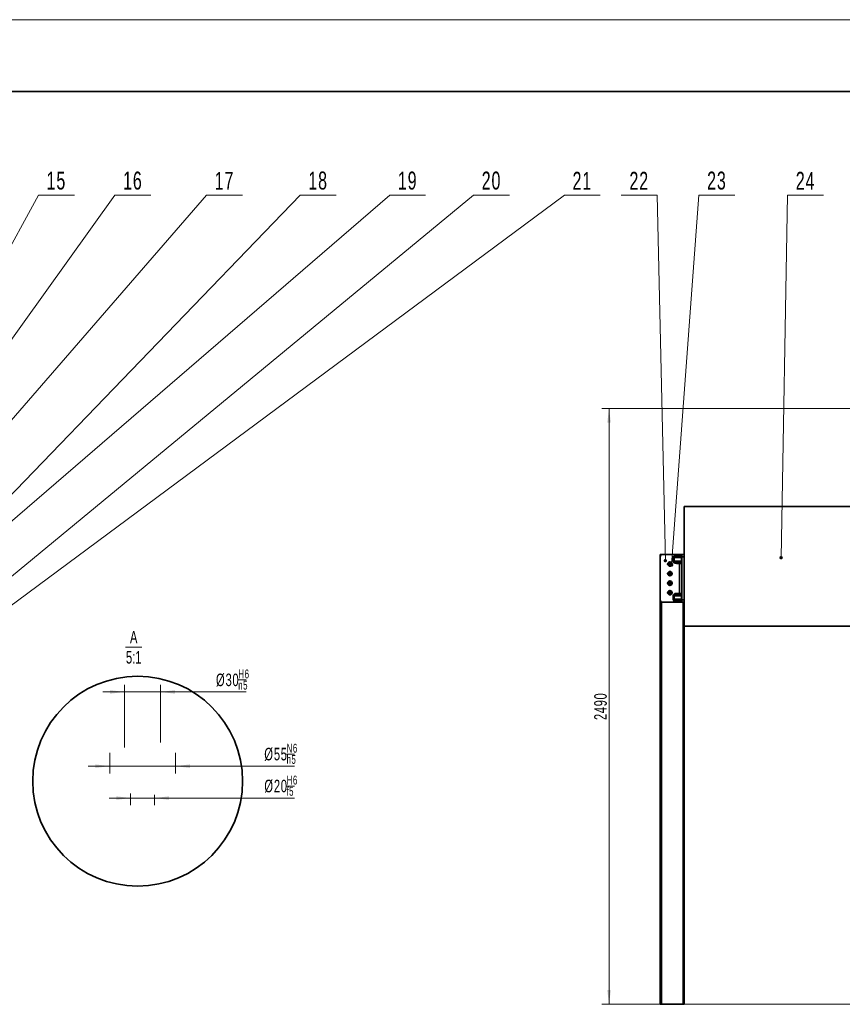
# Model space of a CAD drawing. Header units: millimetres. Extents: x -3920 to 13915, y -406 to 12209.
# Tile 43 of 88: x 2699 to 6136, y 8094 to 12209. Entities that reach past the tile are written whole.
import ezdxf
from ezdxf.enums import TextEntityAlignment as Align

# ---------------------------------------------------------------- set-up
doc = ezdxf.new("R2010")
doc.units = ezdxf.units.MM
doc.linetypes.add('点画线', pattern=[18, 12, -2, 2, -2])
doc.layers.get('0').update_dxf_attribs({"lineweight": 35})
for name, color, linetype, lineweight in [('中心线层', 1, '点画线', 18), ('几何体', 7, 'Continuous', 35), ('尺寸线层', 3, 'Continuous', 18), ('粗实线层', 7, 'Continuous', 35), ('细实线层', 7, 'Continuous', 18)]:
    doc.layers.add(name, color=color, linetype=linetype, lineweight=lineweight)
doc.styles.add('标准', font='txt', dxfattribs={"width": 0.667})
doc.dimstyles.new('GB_尺寸', dxfattribs={"dimtxt": 3.5, "dimasz": 4, "dimexe": 2, "dimexo": 0, "dimtad": 1, "dimdsep": 46, "dimtxsty": '标准', "dimblk": '_CAXARROW', "dimcen": 0, "dimdle": 8, "dimazin": 2, "dimtfac": 0.707107, "dimtdec": 3, "dimtmove": 2, "dimatfit": 3, "dimfxl": 0, "dimfrac": 2, "dimtolj": 1, "dimarcsym": 0})

# ---------------------------------------------------------------- blocks, each defined once
blk = doc.blocks.new('$CAXA_FRAME_13B17AC1$')
at = {"layer": '粗实线层'}
blk.add_line((574.5, 400.5), (-574.5, 400.5), dxfattribs=at)
at = {"layer": '细实线层'}
blk.add_line((594.5, 420.5), (-594.5, 420.5), dxfattribs=at)
blk = doc.blocks.new('*X19')
at = {"layer": '细实线层', "lineweight": 18}
h = blk.add_hatch(color=0, dxfattribs=at)
edge = h.paths.add_edge_path(flags=0)
edge.add_arc((0, 0), 7.5, 0, 360)
at = {"layer": '细实线层', "color": 0}
for p, q in [((0, 0), (944, 1728.5)), ((944, 1728.5), (1094, 1728.5))]:
    blk.add_line(p, q, dxfattribs=at)
at = {"layer": '细实线层', "color": 0, "lineweight": 18, "insert": (1019, 1751), "char_height": 75, "width": 255, "attachment_point": 8, "line_spacing_factor": 1.15057, "style": '标准'}
blk.add_mtext('\\T1.1;15', dxfattribs=at)
blk = doc.blocks.new('*X20')
at = {"layer": '细实线层', "lineweight": 18}
h = blk.add_hatch(color=0, dxfattribs=at)
edge = h.paths.add_edge_path(flags=0)
edge.add_arc((0, 0), 7.5, 0, 360)
at = {"layer": '细实线层', "color": 0}
for p, q in [((0, 0), (1209.8, 1686.8)), ((1209.8, 1686.8), (1359.8, 1686.8))]:
    blk.add_line(p, q, dxfattribs=at)
at = {"layer": '细实线层', "color": 0, "lineweight": 18, "insert": (1284.8, 1709.3), "char_height": 75, "width": 255, "attachment_point": 8, "line_spacing_factor": 1.15057, "style": '标准'}
blk.add_mtext('\\T1.1;16', dxfattribs=at)
blk = doc.blocks.new('*X21')
at = {"layer": '细实线层', "lineweight": 18}
h = blk.add_hatch(color=0, dxfattribs=at)
edge = h.paths.add_edge_path(flags=0)
edge.add_arc((0, 0), 7.5, 0, 360)
at = {"layer": '细实线层', "color": 0}
for p, q in [((0, 0), (1474.3, 1700.5)), ((1474.3, 1700.5), (1624.3, 1700.5))]:
    blk.add_line(p, q, dxfattribs=at)
at = {"layer": '细实线层', "color": 0, "lineweight": 18, "insert": (1549.3, 1723), "char_height": 75, "width": 255, "attachment_point": 8, "line_spacing_factor": 1.15057, "style": '标准'}
blk.add_mtext('\\T1.1;17', dxfattribs=at)
blk = doc.blocks.new('*X22')
at = {"layer": '细实线层', "lineweight": 18}
h = blk.add_hatch(color=0, dxfattribs=at)
edge = h.paths.add_edge_path(flags=0)
edge.add_arc((0, 0), 7.5, 0, 360)
at = {"layer": '细实线层', "color": 0}
for p, q in [((0, 0), (1741.6, 1806.3)), ((1741.6, 1806.3), (1891.6, 1806.3))]:
    blk.add_line(p, q, dxfattribs=at)
at = {"layer": '细实线层', "color": 0, "lineweight": 18, "insert": (1816.6, 1828.8), "char_height": 75, "width": 255, "attachment_point": 8, "line_spacing_factor": 1.15057, "style": '标准'}
blk.add_mtext('\\T1.1;18', dxfattribs=at)
blk = doc.blocks.new('*X23')
at = {"layer": '细实线层', "lineweight": 18}
h = blk.add_hatch(color=0, dxfattribs=at)
edge = h.paths.add_edge_path(flags=0)
edge.add_arc((0, 0), 7.5, 0, 360)
at = {"layer": '细实线层', "color": 0}
for p, q in [((0, 0), (1998.7, 1722.5)), ((1998.7, 1722.5), (2148.7, 1722.5))]:
    blk.add_line(p, q, dxfattribs=at)
at = {"layer": '细实线层', "color": 0, "lineweight": 18, "insert": (2073.7, 1745), "char_height": 75, "width": 255, "attachment_point": 8, "line_spacing_factor": 1.15057, "style": '标准'}
blk.add_mtext('\\T1.1;19', dxfattribs=at)
blk = doc.blocks.new('*X24')
at = {"layer": '细实线层', "lineweight": 18}
h = blk.add_hatch(color=0, dxfattribs=at)
edge = h.paths.add_edge_path(flags=0)
edge.add_arc((0, 0), 7.5, 0, 360)
at = {"layer": '细实线层', "color": 0}
for p, q in [((0, 0), (2117.1, 1747)), ((2117.1, 1747), (2267.1, 1747))]:
    blk.add_line(p, q, dxfattribs=at)
at = {"layer": '细实线层', "color": 0, "lineweight": 18, "insert": (2192.1, 1769.5), "char_height": 75, "width": 255, "attachment_point": 8, "line_spacing_factor": 1.15057, "style": '标准'}
blk.add_mtext('\\T1.1;20', dxfattribs=at)
blk = doc.blocks.new('*X25')
at = {"layer": '细实线层', "lineweight": 18}
h = blk.add_hatch(color=0, dxfattribs=at)
edge = h.paths.add_edge_path(flags=0)
edge.add_arc((0, 0), 7.5, 0, 360)
at = {"layer": '细实线层', "color": 0}
for p, q in [((0, 0), (2469.8, 1832.3)), ((2469.8, 1832.3), (2619.8, 1832.3))]:
    blk.add_line(p, q, dxfattribs=at)
at = {"layer": '细实线层', "color": 0, "lineweight": 18, "insert": (2544.8, 1854.8), "char_height": 75, "width": 255, "attachment_point": 8, "line_spacing_factor": 1.15057, "style": '标准'}
blk.add_mtext('\\T1.1;21', dxfattribs=at)
blk = doc.blocks.new('*X26')
at = {"layer": '细实线层', "lineweight": 18}
h = blk.add_hatch(color=0, dxfattribs=at)
edge = h.paths.add_edge_path(flags=0)
edge.add_arc((0, 0), 7.5, 0, 360)
at = {"layer": '细实线层', "color": 0}
for p, q in [((-34, 1527.6), (-184, 1527.6)), ((0, 0), (-34, 1527.6))]:
    blk.add_line(p, q, dxfattribs=at)
at = {"layer": '细实线层', "color": 0, "lineweight": 18, "insert": (-109, 1550.1), "char_height": 75, "width": 255, "attachment_point": 8, "line_spacing_factor": 1.15057, "style": '标准'}
blk.add_mtext('\\T1.1;22', dxfattribs=at)
blk = doc.blocks.new('*X27')
at = {"layer": '细实线层', "lineweight": 18}
h = blk.add_hatch(color=0, dxfattribs=at)
edge = h.paths.add_edge_path(flags=0)
edge.add_arc((0, 0), 7.5, 0, 360)
at = {"layer": '细实线层', "color": 0}
for p, q in [((0, 0), (114.1, 1545.5)), ((114.1, 1545.5), (264.1, 1545.5))]:
    blk.add_line(p, q, dxfattribs=at)
at = {"layer": '细实线层', "color": 0, "lineweight": 18, "insert": (189.1, 1568), "char_height": 75, "width": 255, "attachment_point": 8, "line_spacing_factor": 1.15057, "style": '标准'}
blk.add_mtext('\\T1.1;23', dxfattribs=at)
blk = doc.blocks.new('*X28')
at = {"layer": '细实线层', "lineweight": 18}
h = blk.add_hatch(color=0, dxfattribs=at)
edge = h.paths.add_edge_path(flags=0)
edge.add_arc((0, 0), 7.5, 0, 360)
at = {"layer": '细实线层', "color": 0}
for p, q in [((0, 0), (27.3, 1515.1)), ((27.3, 1515.1), (177.3, 1515.1))]:
    blk.add_line(p, q, dxfattribs=at)
at = {"layer": '细实线层', "color": 0, "lineweight": 18, "insert": (102.3, 1537.6), "char_height": 75, "width": 255, "attachment_point": 8, "line_spacing_factor": 1.15057, "style": '标准'}
blk.add_mtext('\\T1.1;24', dxfattribs=at)
blk = doc.blocks.new('*X67')
at = {"layer": '细实线层', "color": 0, "linetype": 'ByBlock', "lineweight": -2}
blk.add_line((-2.25, 0), (2.25, 0), dxfattribs=at)
at = {"layer": '尺寸线层', "color": 0, "linetype": 'ByBlock', "lineweight": -2, "style": '标准', "width": 0.667}
for s, p in [('A', (0, 4.55)), ('5:1', (0, -1.05))]:
    blk.add_text(s, height=3.5, dxfattribs=at).set_placement(p, align=Align.TOP_CENTER)
blk = doc.blocks.new('*X70')
at = {"layer": '粗实线层'}
blk.add_circle((0, 0), 5.845, dxfattribs=at)
blk = doc.blocks.new('*X92')
at = {"layer": '尺寸线层', "color": 0}
blk.add_line((3612.3, 9449.8), (3645.5, 9449.8), dxfattribs=at)
at = {"layer": '尺寸线层', "color": 0, "char_height": 52.5, "attachment_point": 1, "line_spacing_factor": 1.15057, "style": '标准'}
for s, insert, width in [('\\T1.1;%%C30', (3519.1, 9476), 505.908), ('\\T1.1;{\\H0.707107x;H6}', (3612.5, 9493.1), 133.094), ('\\T1.1;{\\H0.707107x;n5}', (3612.3, 9446.2), 133.094)]:
    blk.add_mtext(s, dxfattribs=dict(at, insert=insert, width=width))
blk = doc.blocks.new('*X91')
at = {"layer": '尺寸线层', "linetype": 'Continuous'}
for points in [[(3136.8, 9399.3), (3076.8, 9391.8), (3076.8, 9406.8)], [(3287.6, 9399.3), (3347.6, 9391.8), (3347.6, 9406.8)]]:
    blk.add_hatch(color=0, dxfattribs=at).paths.add_polyline_path(points, flags=0)
at = {"layer": '尺寸线层', "color": 0, "linetype": 'Continuous'}
for p, q in [((3136.8, 9166.8), (3136.8, 9429.3)), ((3287.6, 9187.8), (3287.6, 9429.3)), ((3645.5, 9399.3), (3046.8, 9399.3))]:
    blk.add_line(p, q, dxfattribs=at)
at = {"layer": '尺寸线层', "color": 0}
blk.add_blockref('*X92', (0, 0), dxfattribs=at)
blk = doc.blocks.new('_CAXARROW')
blk.add_hatch(color=0).paths.add_polyline_path([(0, 0), (-1, 0.125), (-1, -0.125)], flags=0)
blk = doc.blocks.new('*X94')
at = {"layer": '尺寸线层', "color": 0}
blk.add_line((3814.1, 9139.5), (3847.3, 9139.5), dxfattribs=at)
at = {"layer": '尺寸线层', "color": 0, "char_height": 52.5, "attachment_point": 1, "line_spacing_factor": 1.15057, "style": '标准'}
for s, insert, width in [('\\T1.1;{\\H0.707107x;N6}', (3814.1, 9182.9), 133.094), ('\\T1.1;%%C55', (3720.9, 9165.8), 505.908), ('\\T1.1;{\\H0.707107x;h5}', (3814.2, 9136), 133.094)]:
    blk.add_mtext(s, dxfattribs=dict(at, insert=insert, width=width))
blk = doc.blocks.new('*X93')
at = {"layer": '尺寸线层', "linetype": 'Continuous'}
for points in [[(3075.1, 9089.1), (3015.1, 9096.6), (3015.1, 9081.6)], [(3350.1, 9089.1), (3410.1, 9096.6), (3410.1, 9081.6)]]:
    blk.add_hatch(color=0, dxfattribs=at).paths.add_polyline_path(points, flags=0)
at = {"layer": '尺寸线层', "color": 0, "linetype": 'Continuous'}
for p, q in [((3075.1, 9144.3), (3075.1, 9059.1)), ((3350.1, 9144.3), (3350.1, 9059.1)), ((2985.1, 9089.1), (3847.3, 9089.1))]:
    blk.add_line(p, q, dxfattribs=at)
at = {"layer": '尺寸线层', "color": 0}
blk.add_blockref('*X94', (0, 0), dxfattribs=at)
blk = doc.blocks.new('*X96')
at = {"layer": '尺寸线层', "color": 0}
blk.add_line((3814.3, 9006.2), (3847.1, 9006.2), dxfattribs=at)
at = {"layer": '尺寸线层', "color": 0, "char_height": 52.5, "attachment_point": 1, "line_spacing_factor": 1.15057, "style": '标准'}
for s, insert, width in [('\\T1.1;%%C20', (3721.1, 9032.4), 504.302), ('\\T1.1;{\\H0.707107x;H6}', (3814.3, 9049.5), 131.488), ('\\T1.1;{\\H0.707107x;f5}', (3814.6, 9002.6), 131.488)]:
    blk.add_mtext(s, dxfattribs=dict(at, insert=insert, width=width))
blk = doc.blocks.new('*X95')
at = {"layer": '尺寸线层', "linetype": 'Continuous'}
for points in [[(3162.6, 8955.7), (3102.6, 8963.2), (3102.6, 8948.2)], [(3262.6, 8955.7), (3322.6, 8963.2), (3322.6, 8948.2)]]:
    blk.add_hatch(color=0, dxfattribs=at).paths.add_polyline_path(points, flags=0)
at = {"layer": '尺寸线层', "color": 0, "linetype": 'Continuous'}
for p, q in [((3162.6, 8975.5), (3162.6, 8925.7)), ((3072.6, 8955.7), (3847.1, 8955.7)), ((3262.6, 8969.4), (3262.6, 8925.7))]:
    blk.add_line(p, q, dxfattribs=at)
at = {"layer": '尺寸线层', "color": 0}
blk.add_blockref('*X96', (0, 0), dxfattribs=at)
blk = doc.blocks.new('*X122')
at = {"layer": '尺寸线层', "linetype": 'Continuous'}
for points in [[(5161.3, 10584.3), (5168.8, 10524.3), (5153.8, 10524.3)], [(5161.3, 8093.9), (5168.8, 8153.9), (5153.8, 8153.9)]]:
    blk.add_hatch(color=0, dxfattribs=at).paths.add_polyline_path(points, flags=0)
at = {"layer": '尺寸线层', "color": 0, "linetype": 'Continuous'}
for p, q in [((7273.4, 10584.3), (5131.3, 10584.3)), ((5161.3, 10584.3), (5161.3, 8093.9)), ((7265.5, 8093.9), (5131.3, 8093.9))]:
    blk.add_line(p, q, dxfattribs=at)
at = {"layer": '尺寸线层', "color": 0, "insert": (5126, 9339.1), "char_height": 52.5, "width": 195.114, "attachment_point": 5, "rotation": 90, "line_spacing_factor": 1.15057, "style": '标准'}
blk.add_mtext('\\T1.1;2490', dxfattribs=at)

msp = doc.modelspace()

# ---------------------------------------------------------------- linework, layer by layer
at = {"layer": '中心线层'}
for p, q in [((5403.478, 9933.895), (5427.478, 9933.895)), ((5415.478, 9921.895), (5415.478, 9945.895)), ((5403.478, 9893.895), (5427.478, 9893.895)), ((5415.478, 9881.895), (5415.478, 9905.895)), ((5403.478, 9853.895), (5427.478, 9853.895)), ((5415.478, 9841.895), (5415.478, 9865.895)), ((5403.478, 9813.895), (5427.478, 9813.895)), ((5406.478, 9813.895), (5424.478, 9813.895)), ((5415.478, 9801.895), (5415.478, 9825.895)), ((5415.478, 9804.895), (5415.478, 9822.895))]:
    msp.add_line(p, q, dxfattribs=at)
at = {"layer": '几何体'}
for p, q in [((5475.478, 10173.895), (5475.478, 9673.895)), ((5475.478, 10173.895), (6475.478, 10173.895)), ((5375.478, 9973.895), (5375.478, 9963.895)), ((5375.478, 9973.895), (5380.478, 9973.895)), ((5375.478, 9783.895), (5375.478, 9963.895)), ((5380.478, 9973.895), (5385.478, 9973.895)), ((5380.478, 9973.895), (5380.478, 9972.555)), ((5455.478, 9973.895), (5385.478, 9973.895)), ((5432.8, 9961.395), (5429.265, 9961.395)), ((5429.265, 9946.395), (5429.265, 9961.395)), ((5464.014, 9961.395), (5432.8, 9961.395)), ((5432.8, 9961.395), (5432.8, 9946.395)), ((5443.407, 9966.395), (5443.407, 9971.395)), ((5443.407, 9971.395), (5455.478, 9971.395)), ((5443.407, 9966.395), (5460.478, 9966.395)), ((5455.478, 9971.395), (5455.478, 9973.895)), ((5465.478, 9973.895), (5455.478, 9973.895)), ((5455.478, 9971.395), (5465.478, 9971.395)), ((5455.478, 9966.395), (5455.478, 9971.395)), ((5465.478, 9961.395), (5464.014, 9961.395)), ((5464.014, 9946.395), (5464.014, 9961.395)), ((5465.478, 9963.895), (5465.478, 9973.895)), ((5465.478, 9973.895), (5475.478, 9973.895)), ((5475.478, 9963.895), (5465.478, 9963.895)), ((5465.478, 9963.895), (5465.478, 9783.895)), ((5409.804, 9934.961), (5413.564, 9939.342)), ((5411.718, 9929.514), (5409.804, 9934.961)), ((5417.392, 9928.448), (5411.718, 9929.514)), ((5413.564, 9939.342), (5419.238, 9938.276)), ((5421.152, 9932.829), (5417.392, 9928.448)), ((5419.238, 9938.276), (5421.152, 9932.829)), ((5432.8, 9946.395), (5429.265, 9946.395)), ((5432.8, 9946.395), (5464.014, 9946.395)), ((5460.478, 9941.395), (5443.407, 9941.395)), ((5443.407, 9936.395), (5443.407, 9941.395)), ((5455.478, 9936.395), (5443.407, 9936.395)), ((5455.478, 9936.395), (5455.478, 9941.395)), ((5465.478, 9936.395), (5455.478, 9936.395)), ((5455.478, 9811.395), (5455.478, 9936.395)), ((5465.478, 9946.395), (5464.014, 9946.395)), ((5409.804, 9894.961), (5413.564, 9899.342)), ((5411.718, 9889.514), (5409.804, 9894.961)), ((5417.392, 9888.448), (5411.718, 9889.514)), ((5413.564, 9899.342), (5419.238, 9898.276)), ((5421.152, 9892.829), (5417.392, 9888.448)), ((5419.238, 9898.276), (5421.152, 9892.829)), ((5409.804, 9854.961), (5413.564, 9859.342)), ((5411.718, 9849.514), (5409.804, 9854.961)), ((5417.392, 9848.448), (5411.718, 9849.514)), ((5413.564, 9859.342), (5419.238, 9858.276)), ((5421.152, 9852.829), (5417.392, 9848.448)), ((5419.238, 9858.276), (5421.152, 9852.829)), ((5409.804, 9814.961), (5413.564, 9819.342)), ((5411.718, 9809.514), (5409.804, 9814.961)), ((5417.392, 9808.448), (5411.718, 9809.514)), ((5413.564, 9819.342), (5419.238, 9818.276)), ((5421.152, 9812.829), (5417.392, 9808.448)), ((5419.238, 9818.276), (5421.152, 9812.829)), ((5429.265, 9801.395), (5432.8, 9801.395)), ((5429.265, 9786.395), (5429.265, 9801.395)), ((5464.014, 9801.395), (5432.8, 9801.395)), ((5432.8, 9801.395), (5432.8, 9786.395)), ((5443.407, 9806.395), (5443.407, 9811.395)), ((5443.407, 9811.395), (5455.478, 9811.395)), ((5443.407, 9806.395), (5460.478, 9806.395)), ((5455.478, 9811.395), (5465.478, 9811.395)), ((5455.478, 9806.395), (5455.478, 9811.395)), ((5464.014, 9801.395), (5465.478, 9801.395)), ((5464.014, 9786.395), (5464.014, 9801.395)), ((5375.478, 9783.895), (5375.478, 8093.895)), ((5380.478, 9775.235), (5380.478, 8093.895)), ((5385.478, 9773.895), (5455.478, 9773.895)), ((5429.265, 9786.395), (5432.8, 9786.395)), ((5432.8, 9786.395), (5464.014, 9786.395)), ((5460.478, 9781.395), (5443.407, 9781.395)), ((5443.407, 9776.395), (5443.407, 9781.395)), ((5455.478, 9776.395), (5443.407, 9776.395)), ((5455.478, 9776.395), (5455.478, 9781.395)), ((5465.478, 9776.395), (5455.478, 9776.395)), ((5455.478, 9773.895), (5455.478, 9776.395)), ((5455.478, 9773.895), (5465.478, 9773.895)), ((5464.014, 9786.395), (5465.478, 9786.395)), ((5465.478, 9783.895), (5475.478, 9783.895)), ((5465.478, 9773.895), (5465.478, 9783.895)), ((5475.478, 9773.895), (5465.478, 9773.895)), ((5470.478, 9773.895), (5470.478, 8093.895)), ((5475.478, 9673.895), (5475.478, 8093.895)), ((5475.478, 9673.895), (6475.478, 9673.895)), ((5375.478, 8093.895), (5380.478, 8093.895)), ((5380.478, 8093.895), (5470.478, 8093.895)), ((5470.478, 8093.895), (5475.478, 8093.895))]:
    msp.add_line(p, q, dxfattribs=at)
for centre, radius in [((5415.478, 9933.895), 9), ((5415.478, 9933.895), 7.5), ((5415.478, 9893.895), 9), ((5415.478, 9893.895), 7.5), ((5415.478, 9853.895), 9), ((5415.478, 9853.895), 7.5), ((5415.478, 9813.895), 9), ((5415.478, 9813.895), 7.5)]:
    msp.add_circle(centre, radius, dxfattribs=at)
for centre, radius, start, end in [((5385.478, 9963.895), 10, 90, 180), ((5460.478, 9971.395), 5, 270, 0), ((5415.481, 9933.894), 5.002, 139.374253, 199.346619), ((5415.479, 9933.896), 5.001, 199.368668, 259.347763), ((5415.478, 9933.896), 4.999, 79.35977, 139.365899), ((5415.478, 9933.897), 5.002, 259.367839, 319.351229), ((5415.478, 9933.894), 5.001, 19.366649, 79.364017), ((5415.476, 9933.896), 5.002, 319.373905, 19.346841), ((5460.478, 9936.395), 5, 0, 90), ((5415.481, 9893.894), 5.002, 139.373905, 199.346841), ((5415.479, 9893.896), 5.001, 199.368668, 259.347763), ((5415.478, 9893.896), 4.999, 79.359548, 139.366766), ((5415.478, 9893.897), 5.002, 259.368062, 319.350362), ((5415.478, 9893.894), 5.001, 19.366649, 79.364017), ((5415.476, 9893.896), 5.002, 319.374253, 19.346619), ((5415.481, 9853.894), 5.002, 139.374253, 199.346619), ((5415.479, 9853.896), 5.001, 199.3693, 259.34765), ((5415.478, 9853.896), 4.999, 79.359548, 139.366766), ((5415.478, 9853.897), 5.002, 259.366859, 319.351564), ((5415.478, 9853.894), 5.001, 19.366649, 79.364017), ((5415.476, 9853.896), 5.002, 319.374253, 19.346619), ((5415.481, 9813.894), 5.002, 139.374253, 199.346619), ((5415.479, 9813.896), 5.001, 199.368668, 259.347763), ((5415.478, 9813.896), 4.999, 79.358568, 139.367102), ((5415.478, 9813.897), 5.002, 259.367839, 319.351229), ((5415.478, 9813.894), 5.001, 19.366649, 79.364017), ((5415.476, 9813.896), 5.002, 319.37414, 19.346606), ((5460.478, 9811.395), 5, 270, 0), ((5385.478, 9783.895), 10, 180, 270), ((5460.478, 9776.395), 5, 0, 90)]:
    msp.add_arc(centre, radius, start, end, dxfattribs=at)
for centre, major_axis, ratio, start_param, end_param in [((5443.407, 9961.395), (-14.142, 0), 0.70710678, 4.71238898, 6.28318531), ((5443.407, 9961.395), (10.607, 0), 0.47140452, 1.57079633, 3.14159265), ((5460.478, 9961.395), (0, 5), 0.70710678, 4.71238898, 6.28318531), ((5443.407, 9946.395), (14.142, 0), 0.70710678, 3.14159265, 4.71238898), ((5443.407, 9946.395), (10.607, 0), 0.47140452, 3.14159265, 4.71238898), ((5460.478, 9946.395), (0, 5), 0.70710678, 3.14159265, 4.71238898), ((5443.407, 9801.395), (14.142, 0), 0.70710678, 1.57079633, 3.14159265), ((5443.407, 9801.395), (10.607, 0), 0.47140452, 1.57079633, 3.14159265), ((5460.478, 9801.395), (0, 5), 0.70710678, 4.71238898, 6.28318531), ((5443.407, 9786.395), (-14.142, 0), 0.70710678, 0, 1.57079633), ((5443.407, 9786.395), (10.607, 0), 0.47140452, 3.14159265, 4.71238898), ((5460.478, 9786.395), (0, 5), 0.70710678, 3.14159265, 4.71238898)]:
    msp.add_ellipse(centre, major_axis=major_axis, ratio=ratio, start_param=start_param, end_param=end_param, dxfattribs=at)

# ---------------------------------------------------------------- block references
at = {"layer": '尺寸线层', "xscale": 15, "yscale": 15, "zscale": 15}
msp.add_blockref('*X67', (3175.473, 9586.225), dxfattribs=at)
at = {"layer": '粗实线层'}
for name, p, xscale, yscale, zscale in [('$CAXA_FRAME_13B17AC1$', (4997.076, 5901.201), 15, 15, 15), ('*X70', (3191.945, 9026.178), 75, 75, 75)]:
    msp.add_blockref(name, p, dxfattribs=dict(at, xscale=xscale, yscale=yscale, zscale=zscale))
at = {"layer": '细实线层'}
for name, p in [('*X19', (1833.391, 9746.912)), ('*X20', (1887.094, 9788.531)), ('*X21', (2005.287, 9774.827)), ('*X22', (2129.292, 9669.097)), ('*X23', (2246.349, 9752.829)), ('*X24', (2478.152, 9728.334)), ('*X25', (2504.958, 9643.059)), ('*X26', (5396.567, 9947.767)), ('*X27', (5422.825, 9929.833)), ('*X28', (5880.187, 9960.261))]:
    msp.add_blockref(name, p, dxfattribs=at)

# ---------------------------------------------------------------- dimensions: what is measured, and where the dimension line sits
at = {"layer": '尺寸线层'}
dim = msp.add_linear_dim(base=(5161.299, 8093.895), p1=(7273.441, 10584.293), p2=(7265.478, 8093.895), angle=270, text='2490', dimstyle='GB_尺寸', override={"dimscale": 15, "dimsah": 1, "dimtfac": 1, "dimtfill": 1, "dimtzin": 0}, dxfattribs=at)
dim.commit()
dim.dimension.update_dxf_attribs({"geometry": '*X122', "text_midpoint": (5125.958, 9339.094), "dimtype": 160})
for base, p1, p2, text, picture, middle in [((3136.753, 9399.295), (3287.628, 9187.789), (3136.753, 9166.789), '\\A1;%%C30\\H0.707107x;\\SH6/n5;\\H1.41421x;', '*X91', (3582.298, 9449.773)), ((3350.127, 9089.07), (3075.126, 9144.289), (3350.127, 9144.289), '\\A1;%%C55\\H0.707107x;\\SN6/h5;\\H1.41421x;', '*X93', (3784.097, 9139.548)), ((3262.628, 8955.71), (3162.626, 8975.505), (3262.628, 8969.441), '\\A1;%%C20\\H0.707107x;\\SH6/f5;\\H1.41421x;', '*X95', (3784.097, 9006.188))]:
    dim = msp.add_linear_dim(base=base, p1=p1, p2=p2, text=text, dimstyle='GB_尺寸', override={"dimscale": 15, "dimsah": 1, "dimtfac": 1, "dimtfill": 1, "dimtzin": 0}, dxfattribs=at)
    dim.commit()
    dim.dimension.update_dxf_attribs({"geometry": picture, "text_midpoint": middle, "dimtype": 160})

doc.saveas('drawing.dxf')
